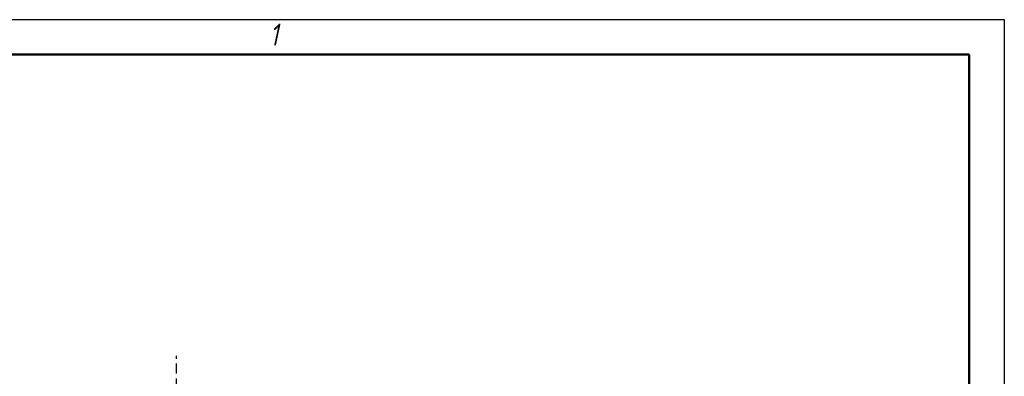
# Model space of a CAD drawing. Header units: millimetres. Extents: x 0 to 1680, y 0 to 1188.
# Tile 28 of 28: x 1117 to 1680, y 984 to 1188. Entities that reach past the tile are written whole.
import ezdxf

# ---------------------------------------------------------------- set-up
doc = ezdxf.new("R2010")
doc.units = ezdxf.units.MM
doc.header["$LTSCALE"] = 4
doc.linetypes.add('CHAIN', pattern=[0.7087, 0.4724, -0.0591, 0.1181, -0.0591])
doc.layers.add('Кромка (ГОСТ)', color=7, linetype='Continuous', lineweight=50)
doc.layers.add('Осевая линия (ГОСТ)', color=7, linetype='Continuous', lineweight=25)
doc.styles.add('Альтернативный текст (ГОСТ)', font='arial.ttf', dxfattribs={"width": 0.8})

# ---------------------------------------------------------------- blocks, each defined once
blk = doc.blocks.new('Рамки ГОСТ - Рамка')
at = {"layer": 'Кромка (ГОСТ)', "lineweight": 25}
for p, q in [((0, 297), (420, 297)), ((420, 297), (420, 0))]:
    blk.add_line(p, q, dxfattribs=at)
at = {"layer": 'Кромка (ГОСТ)'}
for p, q in [((415, 292), (20, 292)), ((415, 5), (415, 292))]:
    blk.add_line(p, q, dxfattribs=at)
at = {"layer": 'Кромка (ГОСТ)', "insert": (315.02, 296.44), "char_height": 3.17, "width": 5.2327, "attachment_point": 1, "style": 'Альтернативный текст (ГОСТ)'}
blk.add_mtext('\\fGOST Common|b0|i1;{\\H3.1700;1}', dxfattribs=at)

msp = doc.modelspace()

# ---------------------------------------------------------------- linework, layer by layer
at = {"layer": 'Осевая линия (ГОСТ)', "linetype": 'CHAIN', "ltscale": 11.993792}
msp.add_line((1206.69, 687.846), (1206.69, 995.428), dxfattribs=at)

# ---------------------------------------------------------------- block references
at = {"xscale": 4, "yscale": 4, "zscale": 4}
msp.add_blockref('Рамки ГОСТ - Рамка', (0, 0), dxfattribs=at)

doc.saveas('drawing.dxf')
